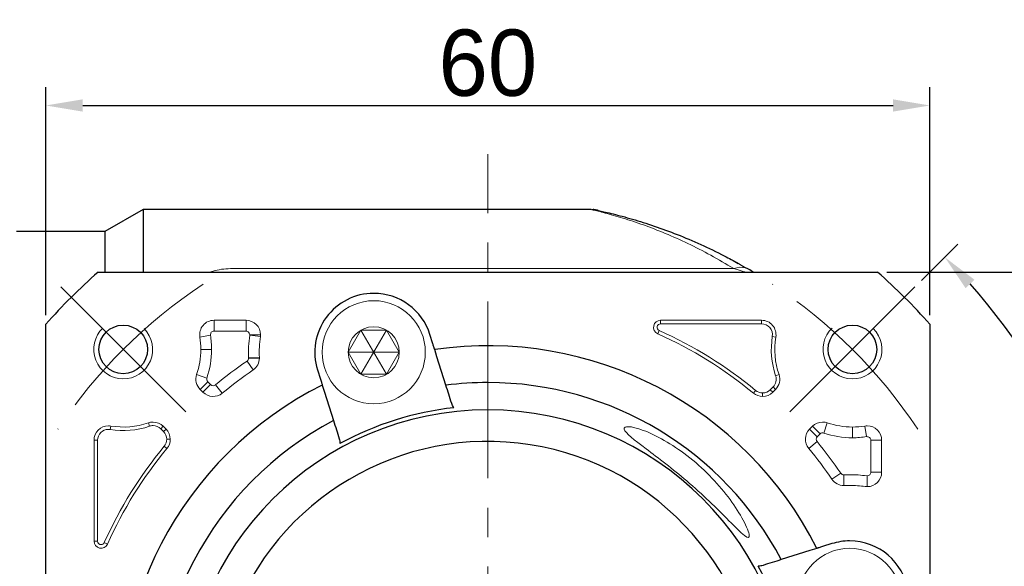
# Model space of a CAD drawing. Header units: millimetres. Extents: x 1379 to 1834, y 1015 to 1337.
# Tile 4 of 10: x 1436 to 1503, y 1233 to 1270. Entities that reach past the tile are written whole.
import ezdxf

# ---------------------------------------------------------------- set-up
doc = ezdxf.new("R2010")
doc.units = ezdxf.units.MM
doc.header["$PDSIZE"] = -5
doc.linetypes.add('点画线', pattern=[18, 12, -2, 2, -2])
doc.layers.get('0').update_dxf_attribs({"lineweight": 18})
doc.layers.get('Defpoints').update_dxf_attribs({"lineweight": 18})
for name, color, linetype, lineweight in [('7中心线层', 7, '点画线', 18), ('尺寸线', 7, 'Continuous', 18), ('尺寸线层', 3, 'Continuous', 18), ('粗实线', 7, 'Continuous', 50), ('细实线', 7, 'Continuous', 18)]:
    doc.layers.add(name, color=color, linetype=linetype, lineweight=lineweight)
doc.styles.add('工程字', font='txt')
doc.dimstyles.new('副本 ISO-25', dxfattribs={"dimtxt": 4.5, "dimasz": 2.5, "dimexe": 1.25, "dimexo": 0.625, "dimtad": 1, "dimtxsty": '工程字', "dimcen": 2.5, "dimdle": 5, "dimadec": 0, "dimazin": 0, "dimtfac": 1, "dimtmove": 0, "dimatfit": 3, "dimfxl": 1, "dimtolj": 1, "dimarcsym": 0})

# ---------------------------------------------------------------- blocks, each defined once
blk = doc.blocks.new('*X5')
at = {"layer": 'Defpoints', "color": 0, "lineweight": -2}
for p in [(1497.859, 1264.334), (1437.859, 1249.475), (1497.859, 1249.475)]:
    blk.add_point(p, dxfattribs=at)
at = {"layer": '尺寸线层', "color": 0, "lineweight": -2}
for p, q in [((1437.859, 1250.1), (1437.859, 1265.584)), ((1497.859, 1250.1), (1497.859, 1265.584)), ((1440.359, 1264.334), (1495.359, 1264.334))]:
    blk.add_line(p, q, dxfattribs=at)
for points in [[(1440.359, 1264.751), (1440.359, 1263.917), (1437.859, 1264.334)], [(1495.359, 1263.917), (1495.359, 1264.751), (1497.859, 1264.334)]]:
    blk.add_solid(points, dxfattribs=at)
at = {"layer": '尺寸线层', "color": 0, "insert": (1467.859, 1267.209), "char_height": 4.5, "attachment_point": 5, "style": '工程字'}
blk.add_mtext('\\A1;60', dxfattribs=at)
blk = doc.blocks.new('*X12')
at = {"layer": 'Defpoints', "color": 0, "lineweight": -2}
for p in [(1494.316, 1253.018), (1494.316, 1193.018), (1519.694, 1193.018)]:
    blk.add_point(p, dxfattribs=at)
at = {"layer": '尺寸线层', "color": 0, "lineweight": -2}
for p, q in [((1494.941, 1253.018), (1520.944, 1253.018)), ((1519.694, 1250.518), (1519.694, 1195.518)), ((1494.941, 1193.018), (1520.944, 1193.018))]:
    blk.add_line(p, q, dxfattribs=at)
for points in [[(1520.111, 1250.518), (1519.278, 1250.518), (1519.694, 1253.018)], [(1519.278, 1195.518), (1520.111, 1195.518), (1519.694, 1193.018)]]:
    blk.add_solid(points, dxfattribs=at)
at = {"layer": '尺寸线层', "color": 0, "insert": (1516.819, 1223.018), "char_height": 4.5, "attachment_point": 5, "rotation": 90, "style": '工程字'}
blk.add_mtext('\\A1;60', dxfattribs=at)
blk = doc.blocks.new('*X13')
at = {"layer": 'Defpoints', "color": 0, "lineweight": -2}
for p in [(1496.85, 1252.009), (1488.365, 1243.524), (1508.378, 1239.802), (1413.945, 1223.018), (1501.859, 1223.018)]:
    blk.add_point(p, dxfattribs=at)
at = {"layer": '尺寸线层', "color": 0, "lineweight": -2}
for p, q in [((1497.292, 1252.451), (1499.755, 1254.914)), ((1502.484, 1223.018), (1512.966, 1223.018))]:
    blk.add_line(p, q, dxfattribs=at)
blk.add_arc((1467.859, 1223.018), 43.858, 3.26643, 41.73357, dxfattribs=at)
for points in [[(1500.89, 1252.499), (1500.285, 1251.927), (1498.871, 1254.03)], [(1511.229, 1225.505), (1512.062, 1225.529), (1511.716, 1223.018)]]:
    blk.add_solid(points, dxfattribs=at)
at = {"layer": '尺寸线层', "color": 0, "insert": (1511.034, 1240.902), "char_height": 4.5, "attachment_point": 5, "rotation": 292.5, "style": '工程字'}
blk.add_mtext('\\A1;45%%d', dxfattribs=at)

msp = doc.modelspace()

# ---------------------------------------------------------------- linework, layer by layer
for p, q in [((1450.3942, 1253.2524), (1484.5474, 1253.2524)), ((1449.279, 1249.0183), (1449.279, 1249.7484)), ((1451.4469, 1249.7484), (1449.279, 1249.7484)), ((1451.4469, 1249.0183), (1451.4469, 1249.7484)), ((1486.438, 1249.7484), (1479.5845, 1249.7484)), ((1479.5845, 1249.5077), (1479.5845, 1249.7484)), ((1486.438, 1249.5077), (1486.438, 1249.7484)), ((1479.4867, 1249.049), (1479.3886, 1248.8292)), ((1479.5845, 1249.5077), (1486.438, 1249.5077)), ((1449.032, 1248.7278), (1448.3112, 1248.6109)), ((1449.279, 1249.0183), (1451.4469, 1249.0183)), ((1451.6949, 1248.7338), (1452.4182, 1248.6344)), ((1451.697, 1248.7679), (1452.4274, 1248.7679)), ((1487.1682, 1248.6494), (1487.4058, 1248.6109)), ((1448.3793, 1247.7667), (1449.1094, 1247.7667)), ((1451.6243, 1247.1919), (1452.3538, 1247.2249)), ((1451.6246, 1247.1806), (1452.3548, 1247.1806)), ((1451.5153, 1246.9738), (1451.9268, 1246.3706)), ((1448.7861, 1245.8237), (1448.0953, 1246.0601)), ((1487.394, 1245.9822), (1487.6217, 1246.0601)), ((1448.8459, 1245.5656), (1448.3296, 1245.0493)), ((1448.3296, 1245.0493), (1448.5185, 1244.8604)), ((1449.0348, 1245.3767), (1448.5185, 1244.8604)), ((1449.0348, 1245.3767), (1448.8459, 1245.5656)), ((1449.3714, 1245.3609), (1449.8368, 1244.7983)), ((1487.2172, 1245.2195), (1487.0283, 1245.0306)), ((1487.0283, 1245.0306), (1487.1985, 1244.8604)), ((1487.1985, 1244.8604), (1487.3874, 1245.0493)), ((1487.2172, 1245.2195), (1487.3874, 1245.0493)), ((1486.0336, 1244.9838), (1485.8802, 1244.7983)), ((1486.5052, 1244.8139), (1486.5052, 1244.5733)), ((1442.227, 1242.3276), (1442.2656, 1242.5652)), ((1444.8943, 1242.5534), (1444.8163, 1242.7811)), ((1445.657, 1242.3766), (1445.8272, 1242.5468)), ((1445.657, 1242.3766), (1445.8458, 1242.1878)), ((1446.016, 1242.358), (1445.8272, 1242.5468)), ((1445.8458, 1242.1878), (1446.016, 1242.358)), ((1489.8898, 1242.5468), (1489.701, 1242.358)), ((1490.2173, 1241.8417), (1489.701, 1242.358)), ((1490.4062, 1242.0305), (1489.8898, 1242.5468)), ((1490.6642, 1242.0903), (1490.9007, 1242.7811)), ((1492.6072, 1242.4972), (1492.6072, 1241.767)), ((1493.5684, 1241.8445), (1493.4514, 1242.5652)), ((1490.2173, 1241.8417), (1490.4062, 1242.0305)), ((1441.128, 1241.5974), (1441.128, 1234.744)), ((1441.3687, 1241.5974), (1441.128, 1241.5974)), ((1441.3687, 1234.744), (1441.3687, 1241.5974)), ((1445.8927, 1241.193), (1446.0781, 1241.0396)), ((1446.0625, 1241.6647), (1446.3032, 1241.6647)), ((1490.2014, 1241.5051), (1489.6389, 1241.0396)), ((1493.8588, 1241.5974), (1493.8588, 1239.4296)), ((1493.8588, 1241.5974), (1494.589, 1241.5974)), ((1494.589, 1239.4296), (1494.589, 1241.5974)), ((1491.8144, 1239.3611), (1491.2112, 1238.9496)), ((1492.0211, 1239.2519), (1492.0211, 1238.5217)), ((1493.6085, 1239.1794), (1493.6085, 1238.4491)), ((1493.8588, 1239.4296), (1494.589, 1239.4296)), ((1441.3687, 1234.744), (1441.128, 1234.744)), ((1441.8275, 1234.6462), (1442.0472, 1234.548))]:
    msp.add_line(p, q)
msp.add_circle((1460.1153, 1247.5761), 1.7321)
for centre, radius, start, end in [((1449.279, 1248.7679), 0.9805, 90, 189.218623), ((1451.4469, 1248.7679), 0.9805, 0, 90), ((1479.5845, 1249.2679), 0.4805, 90, 245.929385), ((1486.438, 1248.7679), 0.9805, 350.781377, 90), ((1467.8585, 1223.0179), 28.5102, 50.39475, 65.929385), ((1486.438, 1248.7679), 0.7398, 350.781377, 90), ((1443.1098, 1247.7667), 5.2695, 0, 9.218623), ((1443.1098, 1247.7667), 5.9997, 0, 9.218623), ((1460.1153, 1247.5761), 8.4997, 172.17173, 182.59118), ((1460.1153, 1247.5761), 7.7695, 172.17173, 182.59118), ((1451.4469, 1248.7679), 0.9805, 352.17173, 0), ((1467.8585, 1223.0179), 28.2695, 50.39475, 65.929385), ((1492.6072, 1247.7667), 5.5102, 170.781377, 198.896119), ((1492.6072, 1247.7667), 5.2695, 170.781377, 198.896119), ((1443.1098, 1247.7667), 5.2695, 341.103881, 360), ((1443.1098, 1247.7667), 5.9997, 341.103881, 360), ((1451.3743, 1247.1806), 0.9805, 304.302587, 0), ((1451.3743, 1247.1806), 0.9805, 0, 2.59118), ((1467.8585, 1223.0179), 28.9997, 124.302587, 129.60525), ((1467.8585, 1223.0179), 28.2695, 124.302587, 129.60525), ((1449.0229, 1245.7426), 0.9805, 161.103881, 225), ((1486.6941, 1245.7426), 0.7398, 315, 18.896119), ((1486.6941, 1245.7426), 0.9805, 315, 18.896119), ((1486.5052, 1245.5537), 0.7398, 270, 315), ((1449.2118, 1245.5537), 0.9805, 225, 309.60525), ((1486.5052, 1245.5537), 0.9805, 230.39475, 270), ((1486.5052, 1245.5537), 0.7398, 230.39475, 270), ((1486.5052, 1245.5537), 0.9805, 270, 315), ((1442.1085, 1241.5974), 0.9805, 90, 180), ((1442.1085, 1241.5974), 0.9805, 80.781377, 90), ((1443.1098, 1247.7667), 5.5102, 260.781377, 288.896119), ((1443.1098, 1247.7667), 5.2695, 260.781377, 288.896119), ((1445.1338, 1241.8535), 0.9805, 90, 108.896119), ((1445.1338, 1241.8535), 0.7398, 90, 108.896119), ((1445.1338, 1241.8535), 0.9805, 45, 90), ((1445.1338, 1241.8535), 0.7398, 45, 90), ((1445.3227, 1241.6647), 0.9805, 0, 45), ((1490.3943, 1241.6647), 0.9805, 135, 219.60525), ((1490.5832, 1241.8535), 0.9805, 90, 135), ((1490.5832, 1241.8535), 0.9805, 71.103881, 90), ((1492.6072, 1247.7667), 5.2695, 251.103881, 270), ((1492.6072, 1247.7667), 5.2695, 270, 279.218623), ((1493.6085, 1241.5974), 0.9805, 90, 99.218623), ((1493.6085, 1241.5974), 0.9805, 0, 90), ((1442.1085, 1241.5974), 0.7398, 90, 180), ((1442.1085, 1241.5974), 0.7398, 80.781377, 90), ((1445.3227, 1241.6647), 0.7398, 0, 45), ((1492.6072, 1247.7667), 5.9997, 251.103881, 270), ((1492.6072, 1247.7667), 5.9997, 270, 279.218623), ((1467.8585, 1223.0179), 28.5102, 140.39475, 155.929385), ((1467.8585, 1223.0179), 28.2695, 140.39475, 155.929385), ((1445.3227, 1241.6647), 0.7398, 320.39475, 360), ((1445.3227, 1241.6647), 0.9805, 320.39475, 360), ((1467.8585, 1223.0179), 28.2695, 34.302587, 39.60525), ((1467.8585, 1223.0179), 28.9997, 34.302587, 39.60525), ((1492.4167, 1230.7611), 8.4997, 90, 92.59118), ((1492.4167, 1230.7611), 8.4997, 82.17173, 90), ((1493.6085, 1239.4296), 0.9805, 270, 0), ((1492.0211, 1239.5022), 0.9805, 214.302587, 270), ((1492.0211, 1239.5022), 0.9805, 270, 272.59118), ((1492.4167, 1230.7611), 7.7695, 90, 92.59118), ((1492.4167, 1230.7611), 7.7695, 82.17173, 90), ((1493.6085, 1239.4296), 0.9805, 262.17173, 270), ((1441.6085, 1234.744), 0.4805, 180, 335.929385)]:
    msp.add_arc(centre, radius, start, end)
msp.add_ellipse((1484.5474, 1251.4869), major_axis=(-1.0114, -1.7254), ratio=0.6888272, start_param=3.3165106, end_param=3.8466841)
for points, knots in [([(1484.5474, 1253.2524), (1484.0279, 1253.564), (1482.99, 1254.1866), (1481.4336, 1254.9776), (1479.8961, 1255.6644), (1478.4056, 1256.2397), (1476.9964, 1256.7049), (1475.965, 1256.9944), (1475.3234, 1257.1568), (1474.9835, 1257.2381), (1474.8658, 1257.2654), (1474.8614, 1257.2667), (1474.8568, 1257.267)], [0, 0, 0, 0, 1.3943101, 2.785961, 4.1728805, 5.5575942, 6.9449888, 8.343095, 9.0405361, 9.7408131, 10.4449185, 10.5368388, 10.5368388, 10.5368388, 10.5368388]), ([(1450.3942, 1253.2524), (1450.1836, 1253.2524), (1449.9783, 1253.2368), (1449.577, 1253.1777), (1449.389, 1253.1353), (1449.1461, 1253.0643), (1449.0823, 1253.0439), (1449.02, 1253.0224)], [0, 0, 0, 0, 0.5913344, 0.5913344, 1.1826688, 1.1826688, 1.3995412, 1.3995412, 1.3995412, 1.3995412]), ([(1484.5474, 1253.2524), (1484.6508, 1253.222), (1484.8058, 1253.1765), (1484.9921, 1253.1198), (1485.1371, 1253.0755), (1485.2263, 1253.0479), (1485.2606, 1253.0373)], [0, 0, 0, 0, 0.27333889, 0.40979407, 0.54708645, 0.74494278, 0.74494278, 0.74494278, 0.74494278]), ([(1485.2598, 1253.0375), (1485.2642, 1253.0362), (1485.2985, 1253.0255), (1485.3111, 1253.0216), (1485.3227, 1253.0179)], [0, 0, 0, 0, 0.005170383, 0.065930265, 0.065930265, 0.065930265, 0.065930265]), ([(1479.4867, 1249.049), (1479.4435, 1249.0807), (1479.3572, 1249.1439), (1479.3353, 1249.3211), (1479.4275, 1249.4739), (1479.5321, 1249.4964), (1479.5845, 1249.5077)], [0, 0, 0, 0, 0.16025045, 0.31992837, 0.47960629, 0.63985674, 0.63985674, 0.63985674, 0.63985674]), ([(1451.4469, 1249.0183), (1451.5146, 1249.0021), (1451.6495, 1248.9699), (1451.6812, 1248.835), (1451.697, 1248.7679)], [0, 0, 0, 0, 0.19396715, 0.38594756, 0.38594756, 0.38594756, 0.38594756]), ([(1451.6246, 1247.1806), (1451.6191, 1247.1394), (1451.6082, 1247.057), (1451.5463, 1247.0016), (1451.5153, 1246.9738)], [0, 0, 0, 0, 0.12067224, 0.24177196, 0.24177196, 0.24177196, 0.24177196]), ([(1449.3714, 1245.3609), (1449.3179, 1245.3323), (1449.2042, 1245.2716), (1449.0935, 1245.3403), (1449.0348, 1245.3767)], [0, 0, 0, 0, 0.17083052, 0.36377408, 0.36377408, 0.36377408, 0.36377408]), ([(1481.3585, 1240.5704), (1480.3749, 1241.3269), (1479.2653, 1241.9513), (1477.5586, 1242.5903), (1477.0452, 1242.5934), (1477.1861, 1242.1005), (1477.7909, 1241.6247), (1479.4219, 1240.3946), (1480.4146, 1239.6436), (1481.3585, 1238.8382)], [0, 0, 0, 0, 2.575103, 2.575103, 5.150206, 5.150206, 7.725309, 7.725309, 10.3004119, 10.3004119, 10.3004119, 10.3004119]), ([(1490.2014, 1241.5051), (1490.1717, 1241.5627), (1490.1123, 1241.6779), (1490.1823, 1241.7871), (1490.2173, 1241.8417)], [0, 0, 0, 0, 0.18192123, 0.36384247, 0.36384247, 0.36384247, 0.36384247]), ([(1481.3585, 1238.8382), (1482.4211, 1237.9314), (1483.4096, 1236.9627), (1484.6331, 1235.719), (1485.0104, 1235.329), (1485.5301, 1234.9211), (1485.6472, 1234.956), (1485.5423, 1235.4716), (1485.3532, 1235.8919), (1484.8516, 1236.7833), (1484.53, 1237.2711), (1483.4194, 1238.7293), (1482.4688, 1239.7165), (1481.3585, 1240.5704)], [0, 0, 0, 0, 3.2094421, 3.2094421, 4.8141632, 4.8141632, 6.4188843, 6.4188843, 8.0236054, 8.0236054, 9.6283264, 9.6283264, 12.8377686, 12.8377686, 12.8377686, 12.8377686]), ([(1492.0211, 1239.2519), (1491.98, 1239.2573), (1491.8976, 1239.2682), (1491.8421, 1239.3301), (1491.8144, 1239.3611)], [0, 0, 0, 0, 0.12066907, 0.24177195, 0.24177195, 0.24177195, 0.24177195]), ([(1493.8588, 1239.4296), (1493.8427, 1239.3618), (1493.8105, 1239.227), (1493.6756, 1239.1952), (1493.6085, 1239.1794)], [0, 0, 0, 0, 0.19396715, 0.38594685, 0.38594685, 0.38594685, 0.38594685]), ([(1441.8275, 1234.6462), (1441.801, 1234.6082), (1441.7492, 1234.534), (1441.5934, 1234.4902), (1441.4137, 1234.5622), (1441.3838, 1234.6829), (1441.3687, 1234.744)], [0, 0, 0, 0, 0.13988283, 0.27358927, 0.45414265, 0.63924671, 0.63924671, 0.63924671, 0.63924671])]:
    msp.add_open_spline(points, degree=3, knots=knots)
for points, degree in [([(1449.032, 1248.7278), (1449.0398, 1248.8046), (1449.0555, 1248.9581), (1449.2045, 1248.9982), (1449.279, 1249.0183)], 3), ([(1451.697, 1248.7679), (1451.6971, 1248.7565), (1451.6964, 1248.7451), (1451.6949, 1248.7338)], 3), ([(1451.6243, 1247.1919), (1451.6246, 1247.1806)], 1), ([(1448.8459, 1245.5656), (1448.8176, 1245.6043), (1448.7609, 1245.6818), (1448.7777, 1245.7764), (1448.7861, 1245.8237)], 3), ([(1490.4062, 1242.0305), (1490.4449, 1242.0588), (1490.5224, 1242.1155), (1490.617, 1242.0987), (1490.6642, 1242.0903)], 3), ([(1493.5684, 1241.8445), (1493.6452, 1241.8366), (1493.7987, 1241.8209), (1493.8388, 1241.6719), (1493.8588, 1241.5974)], 3), ([(1492.0325, 1239.2521), (1492.0211, 1239.2519)], 1), ([(1493.6085, 1239.1794), (1493.5971, 1239.1794), (1493.5857, 1239.1801), (1493.5744, 1239.1816)], 3)]:
    msp.add_open_spline(points, degree=degree)
at = {"layer": '7中心线层'}
for p, q in [((1467.8585, 1185.0179), (1467.8585, 1261.0179)), ((1447.3524, 1243.524), (1438.8671, 1252.0093)), ((1488.3646, 1243.524), (1496.8499, 1252.0093))]:
    msp.add_line(p, q, dxfattribs=at)
for start, end in [(123.521659, 146.478341), (33.521659, 56.478341)]:
    msp.add_arc((1467.8585, 1223.0179), 35, start, end, dxfattribs=at)
at = {"layer": '尺寸线', "color": 7}
for centre in [(1443.1098, 1247.7667), (1492.6072, 1247.7667)]:
    msp.add_arc(centre, 2, 133.387088, 45.024333, dxfattribs=at)
at = {"layer": '粗实线', "linetype": 'Continuous', "lineweight": 30}
for p, q in [((1444.4566, 1257.2679), (1441.8585, 1255.7679)), ((1474.8732, 1257.2679), (1444.4566, 1257.2679)), ((1444.4566, 1257.2679), (1444.4566, 1253.0184)), ((1441.8585, 1255.7679), (1435.8585, 1255.7679)), ((1441.8585, 1255.7679), (1441.8585, 1253.018)), ((1441.401, 1253.0179), (1494.316, 1253.0179)), ((1441.401, 1253.0179), (1494.316, 1253.0179)), ((1437.8585, 1222.3607), (1437.8585, 1249.4754)), ((1437.8585, 1222.3607), (1437.8585, 1249.4754)), ((1497.8585, 1249.4754), (1497.8585, 1217.8525)), ((1497.8585, 1249.4754), (1497.8585, 1217.8525)), ((1464.1307, 1248.1429), (1463.9302, 1248.779)), ((1464.4049, 1247.2733), (1464.2526, 1247.7565)), ((1465.0153, 1245.3376), (1464.4049, 1247.2733)), ((1456.3005, 1246.3733), (1456.501, 1245.7373)), ((1456.6228, 1245.3509), (1456.7752, 1244.8677)), ((1456.7752, 1244.8677), (1457.3855, 1242.9319)), ((1491.2139, 1234.576), (1490.5778, 1234.3754)), ((1489.7082, 1234.1012), (1487.7725, 1233.4909)), ((1490.1914, 1234.2536), (1489.7082, 1234.1012))]:
    msp.add_line(p, q, dxfattribs=at)
at = {"layer": '粗实线', "color": 0, "lineweight": 30}
for centre in [(1443.1098, 1247.7667), (1492.6072, 1247.7667)]:
    msp.add_circle(centre, 1.65, dxfattribs=at)
at = {"layer": '粗实线', "linetype": 'Continuous', "lineweight": 30}
for centre, radius, start, end in [((1467.8585, 1223.0179), 40, 131.409622, 138.590378), ((1467.8585, 1223.0179), 40, 131.409622, 138.590378), ((1467.8585, 1223.0179), 40, 41.409622, 48.590378), ((1467.8585, 1223.0179), 40, 41.409622, 48.590378), ((1460.1153, 1247.5761), 4, 90, 197.5), ((1460.1153, 1247.5761), 4, 17.5, 90), ((1467.8585, 1223.0179), 25, 26.706896, 98.293104), ((1467.8585, 1223.0179), 25, 116.706896, 188.293104), ((1467.8585, 1223.0179), 22.5, 90, 97.259652), ((1467.8585, 1223.0179), 22.5, 27.740348, 90), ((1467.8585, 1223.0179), 20.9162, 96.317702, 118.682298), ((1467.8585, 1223.0179), 20.6414, 90, 270), ((1467.8585, 1223.0179), 20.6414, 270, 90), ((1467.8585, 1223.0179), 22.5, 117.740348, 187.259652), ((1467.8585, 1223.0179), 18.5, 1.858567, 160.208488), ((1492.4167, 1230.7611), 4, 90, 107.5), ((1492.4167, 1230.7611), 4, 287.500017, 90), ((1467.8585, 1223.0179), 20.9162, 6.317702, 28.682298)]:
    msp.add_arc(centre, radius, start, end, dxfattribs=at)
for centre, major_axis, ratio, start_param, end_param in [((1474.9154, 1255.2546), (0.4277, 1.9537), 0.9910457, 0.122289, 0.2173971), ((1474.9154, 1255.2546), (0.4277, 1.9537), 0.9910457, 0, 0.0754095), ((1484.5474, 1251.4869), (-1.0114, -1.7254), 0.6888272, 3.1415927, 3.3165103)]:
    msp.add_ellipse(centre, major_axis=major_axis, ratio=ratio, start_param=start_param, end_param=end_param, dxfattribs=at)
for points, degree in [([(1475.1959, 1257.2347), (1475.0145, 1257.2692), (1475.009, 1257.2569)], 2), ([(1485.3366, 1253.3072), (1484.7434, 1253.6756)], 1), ([(1465.4037, 1244.1056), (1465.2741, 1244.5167), (1465.1446, 1244.9273), (1465.0153, 1245.3376)], 3), ([(1465.5569, 1243.8071), (1465.4843, 1243.9041), (1465.4358, 1244.0039), (1465.4037, 1244.1056)], 3), ([(1457.3855, 1242.9319), (1457.5149, 1242.5217), (1457.6444, 1242.111), (1457.774, 1241.7)], 3), ([(1457.774, 1241.7), (1457.806, 1241.5982), (1457.8236, 1241.4886), (1457.8197, 1241.3676)], 3), ([(1486.5405, 1233.1025), (1486.4388, 1233.0704), (1486.3292, 1233.0529), (1486.2081, 1233.0567)], 3), ([(1487.7725, 1233.4909), (1487.3622, 1233.3616), (1486.9516, 1233.2321), (1486.5405, 1233.1025)], 3)]:
    msp.add_open_spline(points, degree=degree, dxfattribs=at)
for points, knots in [([(1475.3431, 1257.2083), (1475.3071, 1257.2161), (1475.2351, 1257.2318), (1475.4351, 1257.1884), (1475.8189, 1257.1017), (1476.5297, 1256.9308), (1477.4212, 1256.6927), (1478.392, 1256.3983), (1479.3986, 1256.0683), (1480.7043, 1255.5907), (1482.3035, 1254.9129), (1483.6936, 1254.2463), (1484.5417, 1253.7828), (1484.8589, 1253.606)], [0, 0, 0, 0, 0.6855096, 1.3713659, 2.0575612, 2.7406793, 4.1109628, 4.7914783, 5.4704587, 6.827419, 8.186688, 9.5265536, 10.3275527, 10.3275527, 10.3275527, 10.3275527]), ([(1485.8862, 1253.0179), (1485.8853, 1253.0185), (1485.8843, 1253.0191), (1485.7846, 1253.079), (1485.6759, 1253.1437), (1485.5588, 1253.2123)], [0, 0, 0, 0, 0.00376431, 0.00376431, 0.38078934, 0.38078934, 0.38078934, 0.38078934]), ([(1464.2528, 1247.7558), (1464.2514, 1247.7602), (1464.25, 1247.7646), (1464.2414, 1247.7919), (1464.2348, 1247.813), (1464.2181, 1247.8659), (1464.2078, 1247.8984), (1464.185, 1247.9707), (1464.1722, 1248.0115), (1464.1497, 1248.0827), (1464.1402, 1248.1129), (1464.1307, 1248.1429)], [0, 0, 0, 0, 0.08586143, 0.08586143, 0.17169167, 0.17169167, 0.25801435, 0.25801435, 0.34540289, 0.34540289, 0.40589583, 0.40589583, 0.40589583, 0.40589583]), ([(1456.501, 1245.7373), (1456.5148, 1245.6936), (1456.5287, 1245.6493), (1456.5547, 1245.5669), (1456.5671, 1245.5276), (1456.5885, 1245.4597), (1456.5979, 1245.4301), (1456.6122, 1245.3848), (1456.6174, 1245.3683), (1456.6201, 1245.3595), (1456.6215, 1245.3551), (1456.6229, 1245.3507)], [0, 0, 0, 0, 0.08852446, 0.08852446, 0.17707949, 0.17707949, 0.26513514, 0.26513514, 0.35210733, 0.35210733, 0.40533422, 0.40533422, 0.40533422, 0.40533422]), ([(1490.5778, 1234.3754), (1490.5342, 1234.3617), (1490.4899, 1234.3477), (1490.4075, 1234.3217), (1490.3682, 1234.3093), (1490.3003, 1234.2879), (1490.2706, 1234.2786), (1490.2253, 1234.2643), (1490.2088, 1234.2591), (1490.2, 1234.2563), (1490.1956, 1234.2549), (1490.1912, 1234.2535)], [0, 0, 0, 0, 0.08852446, 0.08852446, 0.17707949, 0.17707949, 0.26513514, 0.26513514, 0.35210733, 0.35210733, 0.40533422, 0.40533422, 0.40533422, 0.40533422])]:
    msp.add_open_spline(points, degree=3, knots=knots, dxfattribs=at)
at = {"layer": '细实线', "color": 0}
for p, q in [((1460.9814, 1249.0761), (1459.2493, 1246.0761)), ((1460.9814, 1246.0761), (1459.2493, 1249.0761)), ((1461.8474, 1247.5761), (1458.3833, 1247.5761))]:
    msp.add_line(p, q, dxfattribs=at)
msp.add_lwpolyline([(1458.3833, 1247.5761), (1459.2493, 1246.0761), (1460.9814, 1246.0761), (1461.8474, 1247.5761), (1460.9814, 1249.0761), (1459.2493, 1249.0761)], close=True, dxfattribs=at)
for centre in [(1460.1153, 1247.5761), (1492.4167, 1230.7611)]:
    msp.add_circle(centre, 3.5, dxfattribs=at)

# ---------------------------------------------------------------- dimensions: what is measured, and where the dimension line sits
at = {"layer": '尺寸线层'}
dim = msp.add_linear_dim(base=(1497.8585, 1264.3339), p1=(1437.8585, 1249.4754), p2=(1497.8585, 1249.4754), dimstyle='副本 ISO-25', override={"dimsah": 1, "dimtzin": 8}, dxfattribs=at)
dim.commit()
dim.dimension.update_dxf_attribs({"geometry": '*X5', "text_midpoint": (1467.8585, 1264.3339), "dimtype": 160})
dim = msp.add_angular_dim_2l(base=(1508.378, 1239.8016), line1=((1488.3646, 1243.524), (1496.8499, 1252.0093)), line2=((1501.8585, 1223.0179), (1413.945, 1223.0179)), dimstyle='副本 ISO-25', override={"dimtad": 1, "dimtih": 0, "dimtoh": 0, "dimsah": 1, "dimtdec": 0, "dimtzin": 0}, dxfattribs=at)
dim.commit()
dim.dimension.update_dxf_attribs({"geometry": '*X13', "text_midpoint": (1511.0341, 1240.9019)})
dim = msp.add_linear_dim(base=(1519.6942, 1193.0179), p1=(1494.316, 1253.0179), p2=(1494.316, 1193.0179), angle=90, dimstyle='副本 ISO-25', override={"dimsah": 1, "dimtzin": 8}, dxfattribs=at)
dim.commit()
dim.dimension.update_dxf_attribs({"geometry": '*X12', "text_midpoint": (1516.8192, 1223.0179)})

doc.saveas('drawing.dxf')
